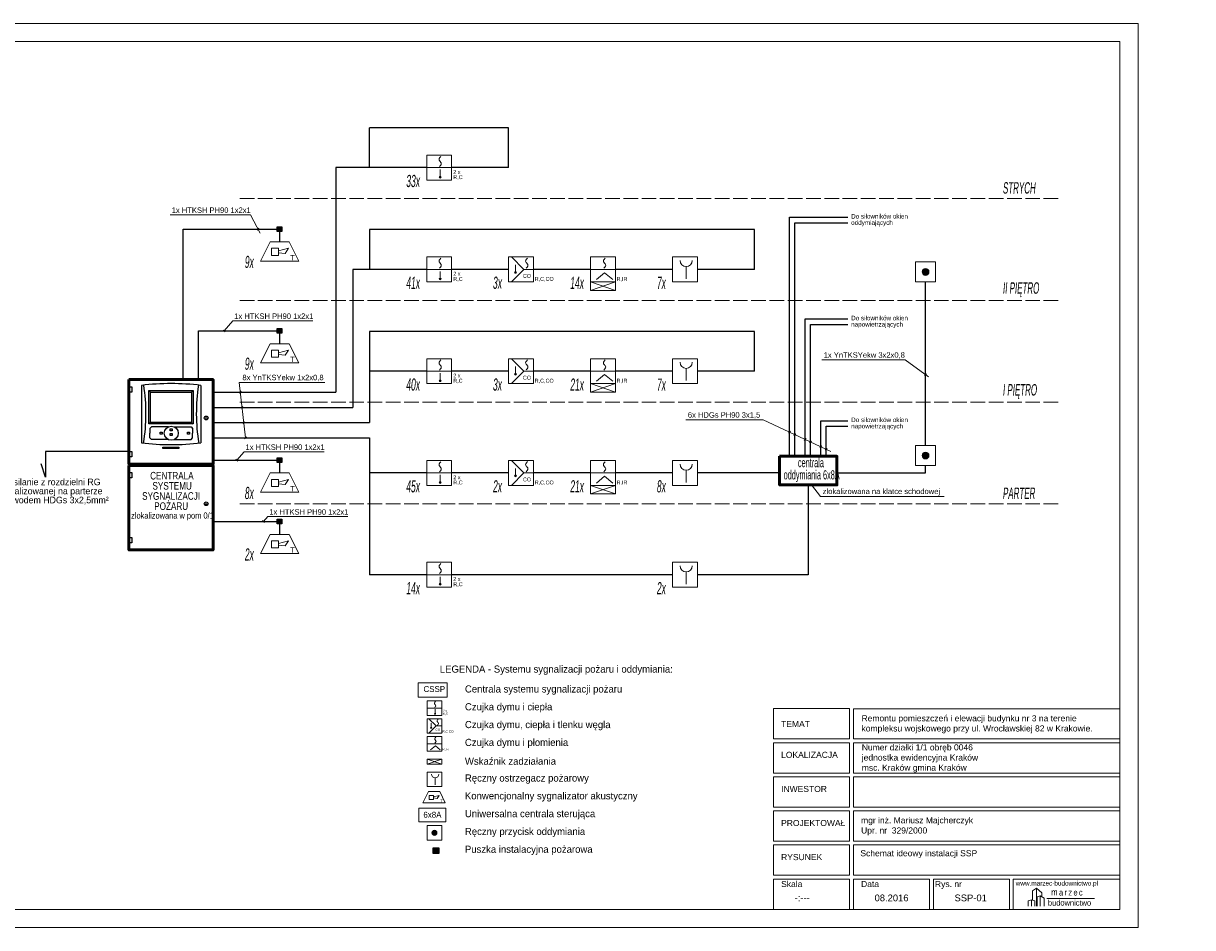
# Model space of a CAD drawing. Header units: centimetres. Extents: x 74437 to 92332, y -37016 to -3432.
# Tile 16 of 68: x 82320 to 86160, y -37016 to -34046. Entities that reach past the tile are written whole.
import ezdxf

# ---------------------------------------------------------------- set-up
doc = ezdxf.new("R2010")
doc.units = ezdxf.units.CM
doc.header["$LTSCALE"] = 0.02
doc.linetypes.add('ACAD_ISO02W100', pattern=[15, 12, -3])
doc.layers.get('0').update_dxf_attribs({"color": 8, "lineweight": 13})
for name, color, linetype, lineweight in [('_pk_tabelka', 7, 'Continuous', 15), ('ei30', 8, 'Continuous', 13), ('linia', 7, 'Continuous', 5), ('Linia SSP', 7, 'Continuous', 35), ('OPISY', 8, 'Continuous', 13), ('SOD_UCS', 7, 'Continuous', 9), ('SSP', 7, 'Continuous', 25), ('SSP_Centrala', 7, 'Continuous', 25), ('SSP_PO-6x', 7, 'Continuous', 25), ('SSP_SAW-6101', 7, 'Continuous', 25), ('SSP_WZ-31', 7, 'Continuous', 25)]:
    doc.layers.add(name, color=color, linetype=linetype, lineweight=lineweight)
doc.layers.add('AAT_SSP', color=1, linetype='Continuous')
doc.layers.add('okablowanie', color=7, linetype='Continuous')
doc.styles.add('1-100', font='arial.ttf', dxfattribs={"width": 0.5, "oblique": 5, "height": 20})
doc.styles.add('ARCH. STANDARD', font='arial.ttf')
doc.styles.get("Standard").update_dxf_attribs({"font": 'arial.ttf', "height": 12})
doc.styles.add('Tomasz_W legenda', font='TCM_____.TTF')

# ---------------------------------------------------------------- blocks, each defined once
blk = doc.blocks.new('A$C2559252F')
at = {"lineweight": 9}
for p, q in [((-20.01, 3.95), (-18.01, 5.47)), ((-20.01, -0.88), (-20.01, 3.95)), ((-18.01, 5.47), (-15.17, 2.98)), ((-18.01, 5.47), (-18.01, -4.14)), ((-17.65, 0.81), (-16.1, 1.39)), ((-17.65, -4.14), (-17.65, 0.81)), ((-16.1, 1.39), (-13.97, 0.07)), ((-16.1, 1.39), (-16.1, -4.14)), ((-15.17, 2.98), (-15.17, 0.81)), ((-13.97, 0.07), (-13.97, -4.14)), ((-12.57, 0), (12.57, 0)), ((-20.67, -0.7), (-20.67, -4.14))]:
    blk.add_line(p, q, dxfattribs=at)
blk.add_lwpolyline([(-22.28, -4.14), (-22.28, -1.29), (-20.67, -0.7), (-18.79, -1.2), (-18.79, -4.14)], dxfattribs=at)
at = {"lineweight": 9, "attachment_point": 1}
for s, insert, char_height, width in [('{\\fTechnic|b0|i0|c2|p2;\\H1.1667x;m\\H0.57141x; \\H1.6001x;a\\H0.62496x; \\H1.6001x;r\\H0.62496x; \\H1.6001x;z\\H0.62496x; \\H1.6001x;e\\H0.62496x; \\H1.6001x;c}', (-10.22, 5.04), 3, 25.2165), ('{\\fTechnic|b0|i0|c2|p2;\\H0.25x;budownictwo}', (-11.99, -0.78), 12, 32.0979)]:
    blk.add_mtext(s, dxfattribs=dict(at, insert=insert, char_height=char_height, width=width))
blk = doc.blocks.new('WZ-31')
at = {"layer": 'Linia SSP', "lineweight": 5}
for p, q in [((0, 0), (12.8, 4.36)), ((0, 4.36), (12.8, 0))]:
    blk.add_line(p, q, dxfattribs=at)
blk.add_lwpolyline([(0, 0), (0, 4.36), (12.8, 4.36), (12.8, 0)], close=True, dxfattribs=at)
blk = doc.blocks.new('AWOZ_P')
at = {"layer": 'SSP'}
blk.add_hatch(color=256, dxfattribs=at).paths.add_polyline_path([(379.9, 273.4), (379.9, 279.6), (386.1, 279.6), (386.1, 273.4)])
blk.add_lwpolyline([(379.9, 273.4), (379.9, 279.6), (386.1, 279.6), (386.1, 273.4)], close=True, dxfattribs=at)
blk = doc.blocks.new('SAW-6101')
at = {"layer": 'Linia SSP', "lineweight": 5}
for p, q in [((0, 0), (6.4, 12.8)), ((6.4, 12.8), (19.2, 12.8)), ((7.31, 8.53), (12.12, 8.53)), ((7.31, 3.72), (7.31, 8.53)), ((12.12, 6.73), (18.68, 8.53)), ((12.12, 8.53), (12.12, 3.72)), ((18.68, 8.53), (16.44, 5.08)), ((25.6, 0), (19.2, 12.8)), ((25.6, 0), (0, 0)), ((12.12, 3.72), (7.31, 3.72)), ((16.44, 5.08), (12.12, 5.53))]:
    blk.add_line(p, q, dxfattribs=at)
blk.add_text('T', height=3.5, rotation=360, dxfattribs=at).set_placement((19.94, 0.52))
blk = doc.blocks.new('POLON6000')
at = {"layer": 'Linia SSP', "lineweight": 5}
blk.add_lwpolyline([(0, 12.8), (0, 0), (25.6, 0), (25.6, 12.8)], close=True, dxfattribs=at)
blk = doc.blocks.new('UCS6000')
at = {"layer": 'Linia SSP', "lineweight": 5}
blk.add_lwpolyline([(-25.6, 12.8), (-25.6, 0), (0, 0), (0, 12.8)], close=True, dxfattribs=at)
blk = doc.blocks.new('PO-xx')
at = {"layer": 'Linia SSP', "lineweight": 5}
h = blk.add_hatch(color=256, dxfattribs=at)
h.set_gradient(color1=(255, 255, 255))
edge = h.paths.add_edge_path()
edge.add_arc((6.4, 6.4), 2.21, 0, 360)
blk.add_lwpolyline([(0, 12.8), (12.8, 12.8), (12.8, 0), (0, 0)], close=True, dxfattribs=at)
blk.add_circle((6.4, 6.4), 2.21, dxfattribs=at)

msp = doc.modelspace()

# ---------------------------------------------------------------- hatches: boundary and pattern name
at = {"layer": 'Linia SSP', "lineweight": 5}
for points in [[(83692.2, -34550.9, 1), (83686.2, -34550.9, 1)], [(83939.4, -34863.6, 1), (83933.4, -34863.6, 1)], [(83692.2, -34885.2, 1), (83686.2, -34885.2, 1)], [(83939.4, -35197.9, 1), (83933.4, -35197.9, 1)], [(83692.2, -35219.4, 1), (83686.2, -35219.4, 1)], [(83692.2, -35553.7, 1), (83686.2, -35553.7, 1)], [(83939.4, -35532.2, 1), (83933.4, -35532.2, 1)], [(83692.2, -35888, 1), (83686.2, -35888, 1)], [(83674.2, -36313.2, 1), (83670.7, -36313.2, 1)], [(83661.4, -36359.1, 1), (83657.9, -36359.1, 1)]]:
    msp.add_hatch(color=256, dxfattribs=at).paths.add_polyline_path(points)
h = msp.add_hatch(color=256, dxfattribs=at)
h.dxf.hatch_style = 1
edge = h.paths.add_edge_path()
edge.add_arc((85283.1, -34862), 11.3, 0, 360)
h = msp.add_hatch(color=256, dxfattribs=at)
h.dxf.hatch_style = 1
edge = h.paths.add_edge_path()
edge.add_arc((85283.1, -35465), 11.3, 0, 360)

# ---------------------------------------------------------------- linework, layer by layer
at = {"layer": '_pk_tabelka', "color": 7, "ltscale": 3}
for p, q in [((85981.3, -34045.7), (81781.3, -34045.7)), ((85981.3, -34045.7), (85981.3, -37015.7)), ((85921.3, -34105.7), (82031.3, -34105.7)), ((85921.3, -34105.7), (85921.3, -36955.7)), ((85921.3, -36955.7), (82031.3, -36955.7)), ((85981.3, -37015.7), (81781.3, -37015.7))]:
    msp.add_line(p, q, dxfattribs=at)
for points in [[(84783.8, -36395.5), (85033.8, -36395.5), (85033.8, -36296.1), (84783.8, -36296.1)], [(85046.3, -36396), (85921.3, -36396), (85921.3, -36296.6), (85046.3, -36296.6)], [(84783.8, -36508), (85033.8, -36508), (85033.8, -36408.5), (84783.8, -36408.5)], [(85046.3, -36508), (85921.3, -36508), (85921.3, -36408.5), (85046.3, -36408.5)], [(84783.8, -36619.9), (85033.8, -36619.9), (85033.8, -36520.5), (84783.8, -36520.5)], [(85046.3, -36619.9), (85921.3, -36619.9), (85921.3, -36520.5), (85046.3, -36520.5)], [(84783.8, -36731.8), (85033.8, -36731.8), (85033.8, -36632.4), (84783.8, -36632.4)], [(85046.3, -36731.8), (85921.3, -36731.8), (85921.3, -36632.4), (85046.3, -36632.4)], [(84783.8, -36843.7), (85033.8, -36843.7), (85033.8, -36744.3), (84783.8, -36744.3)], [(85046.3, -36843.7), (85921.3, -36843.7), (85921.3, -36744.3), (85046.3, -36744.3)], [(84783.8, -36955.7), (85033.8, -36955.7), (85033.8, -36856.2), (84783.8, -36856.2)], [(85046.3, -36955.7), (85296.3, -36955.7), (85296.3, -36856.2), (85046.3, -36856.2)], [(85308.8, -36955.7), (85558.8, -36955.7), (85558.8, -36856.2), (85308.8, -36856.2)], [(85571.3, -36955.7), (85921.3, -36955.7), (85921.3, -36856.2), (85571.3, -36856.2)]]:
    msp.add_lwpolyline(points, close=True, dxfattribs=at)
at = {"layer": 'AAT_SSP', "color": 0}
for p, q in [((82708.3, -35234.7), (82708.3, -35423.4)), ((82903.2, -35234.7), (82903.2, -35423.4)), ((82732.8, -35251.4), (82877.5, -35251.4)), ((82732.8, -35361.2), (82732.8, -35251.4)), ((82737.8, -35256.5), (82732.8, -35251.4)), ((82737.8, -35256.5), (82872.4, -35256.5)), ((82737.8, -35356.2), (82737.8, -35256.5)), ((82877.5, -35251.4), (82872.4, -35256.5)), ((82872.4, -35256.5), (82872.4, -35356.2)), ((82877.5, -35251.4), (82877.5, -35361.2)), ((82877.5, -35361.2), (82732.8, -35361.2)), ((82872.4, -35356.2), (82737.8, -35356.2)), ((82872.4, -35356.2), (82877.5, -35361.2)), ((82917.8, -35341.7), (82924.1, -35341.7)), ((82917.8, -35623.5), (82924.1, -35623.5))]:
    msp.add_line(p, q, dxfattribs=at)
at = {"layer": 'AAT_SSP'}
msp.add_line((82737.8, -35356.2), (82732.8, -35361.2), dxfattribs=at)
at = {"layer": 'AAT_SSP', "color": 0, "lineweight": 50}
for points in [[(82666.8, -35215.6), (82943.3, -35215.6), (82943.3, -35493.1), (82666.8, -35493.1)], [(84803.6, -35467.3), (84803.6, -35561.6), (84992.3, -35561.6), (84992.3, -35467.3)], [(82666.8, -35497.4), (82943.3, -35497.4), (82943.3, -35774.9), (82666.8, -35774.9)]]:
    msp.add_lwpolyline(points, close=True, dxfattribs=at)
at = {"layer": 'AAT_SSP', "color": 0}
for points in [[(82666.8, -35239.3), (82677, -35239.3), (82677, -35256.6), (82666.8, -35256.6)], [(82769.3, -35388.4), (82775.7, -35388.4), (82775.7, -35394.7), (82769.3, -35394.7)], [(82802.6, -35377.9), (82809, -35377.9), (82809, -35384.2), (82802.6, -35384.2)], [(82802.6, -35393.1), (82809, -35393.1), (82809, -35399.5), (82802.6, -35399.5)], [(82859.4, -35388.4), (82865.8, -35388.4), (82865.8, -35394.7), (82859.4, -35394.7)], [(82778.5, -35438.1), (82831.2, -35438.1), (82831.2, -35441.7), (82778.5, -35441.7)], [(82666.8, -35452.2), (82677, -35452.2), (82677, -35469.5), (82666.8, -35469.5)], [(82666.8, -35521.1), (82677, -35521.1), (82677, -35538.4), (82666.8, -35538.4)], [(82666.8, -35734), (82677, -35734), (82677, -35751.3), (82666.8, -35751.3)]]:
    msp.add_lwpolyline(points, close=True, dxfattribs=at)
for points in [[(82796.9, -35370.7), (82741, -35370.7), (82736.2, -35376.3), (82736.2, -35391.8)], [(82796.9, -35412.8), (82741, -35412.8), (82736.2, -35407.3), (82736.2, -35391.8)], [(82815.7, -35370.7), (82871.5, -35370.7), (82876.3, -35376.3), (82876.3, -35391.8)], [(82815.7, -35412.8), (82871.5, -35412.8), (82876.3, -35407.3), (82876.3, -35391.8)]]:
    msp.add_lwpolyline(points, dxfattribs=at)
for centre, radius in [((82920.8, -35341.7), 6.13), ((82806.3, -35391.8), 23), ((82920.8, -35623.5), 6.13)]:
    msp.add_circle(centre, radius, dxfattribs=at)
for centre, radius, start, end in [((82805.7, -36019.4), 790.7, 82.9214, 97.0786), ((82121.4, -35326.5), 601.7, 350.6503, 8.8574), ((83490.1, -35326.5), 601.7, 171.1426, 189.3497), ((82805.7, -34638.7), 790.7, 262.9214, 277.0786)]:
    msp.add_arc(centre, radius, start, end, dxfattribs=at)
at = {"layer": 'linia', "linetype": 'ACAD_ISO02W100', "lineweight": 15, "ltscale": 200}
for p, q in [((83030.9, -34621.2), (85725.1, -34621.2)), ((83030.9, -34955.5), (85725.1, -34955.5)), ((83030.9, -35289.7), (85725.1, -35289.7)), ((83030.9, -35624), (85725.1, -35624))]:
    msp.add_line(p, q, dxfattribs=at)
at = {"layer": 'linia'}
for p, q in [((83065.8, -34674.1), (82802.8, -34674.1)), ((83065.8, -34674.1), (83098.2, -34735.1)), ((83087.8, -34724.6), (83094.2, -34718.6)), ((82982.6, -35058.8), (82976.2, -35052.8)), ((83008.2, -35022.2), (82979.4, -35055.8)), ((83271.2, -35022.2), (83008.2, -35022.2)), ((85216.3, -35151.3), (84942.8, -35151.3)), ((85216.3, -35151.3), (85292.7, -35206.4)), ((85279.9, -35202.5), (85286.3, -35196.5)), ((83050.3, -35406.9), (83028.7, -35225.2)), ((83310.8, -35225.2), (83028.7, -35225.2)), ((83029.3, -35259.9), (83035.7, -35253.9)), ((83035.2, -35309.9), (83041.6, -35303.9)), ((83041.2, -35359.9), (83047.6, -35353.9)), ((84749.4, -35348.1), (84495.8, -35348.1)), ((84749.4, -35348.1), (84972.3, -35451.6)), ((84832.7, -35391.3), (84839.1, -35385.3)), ((84851, -35399.8), (84857.4, -35393.8)), ((83047.1, -35409.9), (83053.5, -35403.9)), ((84884.2, -35415.2), (84890.6, -35409.2)), ((84902.5, -35423.7), (84908.9, -35417.7)), ((84935.7, -35439.1), (84942.1, -35433.1)), ((83024.3, -35483.5), (83017.9, -35477.5)), ((83045.2, -35452.4), (83021.1, -35480.5)), ((83308.3, -35452.4), (83045.2, -35452.4)), ((84954, -35447.6), (84960.4, -35441.6)), ((84938.5, -35600.1), (84908.7, -35561.6)), ((85344.1, -35600.1), (84938.5, -35600.1)), ((83123.3, -35665.2), (83108.9, -35682)), ((83386.3, -35665.2), (83123.3, -35665.2)), ((83112.1, -35685), (83105.7, -35679))]:
    msp.add_line(p, q, dxfattribs=at)
at = {"layer": 'Linia SSP', "linetype": 'Continuous', "lineweight": 5}
for p, q in [((83685.4, -34492.3), (83686.1, -34489.6)), ((83686.1, -34495.1), (83685.4, -34492.3)), ((83686.1, -34489.6), (83688.1, -34486.5)), ((83687.6, -34497.3), (83686.1, -34495.1)), ((83690.2, -34512.1), (83686.9, -34515.8)), ((83688.1, -34498.1), (83687.6, -34497.3)), ((83688.1, -34486.5), (83691.4, -34482.8)), ((83689.1, -34499.3), (83688.1, -34498.1)), ((83689.1, -34499.3), (83690.2, -34500.5)), ((83690.2, -34500.5), (83690.7, -34501.3)), ((83692.2, -34509), (83690.2, -34512.1)), ((83690.7, -34501.3), (83692.2, -34503.6)), ((83692.2, -34503.6), (83692.9, -34506.3)), ((83692.9, -34506.3), (83692.2, -34509)), ((83685.4, -34826.6), (83686.1, -34823.9)), ((83686.1, -34823.9), (83688.1, -34820.8)), ((83688.1, -34820.8), (83691.4, -34817.1)), ((83969.8, -34826.2), (83970.5, -34823.4)), ((83970.5, -34823.4), (83972.5, -34820.4)), ((83972.5, -34820.4), (83975.8, -34816.6)), ((84225.3, -34826.5), (84226, -34823.7)), ((84226, -34823.7), (84228, -34820.7)), ((84228, -34820.7), (84231.3, -34816.9)), ((83686.1, -34829.3), (83685.4, -34826.6)), ((83687.6, -34831.6), (83686.1, -34829.3)), ((83690.2, -34846.4), (83686.9, -34850.1)), ((83688.1, -34832.4), (83687.6, -34831.6)), ((83689.1, -34833.6), (83688.1, -34832.4)), ((83689.1, -34833.6), (83690.2, -34834.8)), ((83690.2, -34834.8), (83690.7, -34835.5)), ((83692.2, -34843.3), (83690.2, -34846.4)), ((83690.7, -34835.5), (83692.2, -34837.8)), ((83692.2, -34837.8), (83692.9, -34840.6)), ((83692.9, -34840.6), (83692.2, -34843.3)), ((83970.5, -34828.9), (83969.8, -34826.2)), ((83972, -34831.2), (83970.5, -34828.9)), ((83974.6, -34845.9), (83971.3, -34849.7)), ((83972.5, -34832), (83972, -34831.2)), ((83973.6, -34833.1), (83972.5, -34832)), ((83973.6, -34833.1), (83974.6, -34834.3)), ((83974.6, -34834.3), (83975.1, -34835.1)), ((83976.6, -34842.9), (83974.6, -34845.9)), ((83975.1, -34835.1), (83976.6, -34837.4)), ((83976.6, -34837.4), (83977.3, -34840.1)), ((83977.3, -34840.1), (83976.6, -34842.9)), ((84226, -34829.2), (84225.3, -34826.5)), ((84227.5, -34831.5), (84226, -34829.2)), ((84230.1, -34846.2), (84226.8, -34850)), ((84228, -34832.3), (84227.5, -34831.5)), ((84229, -34833.5), (84228, -34832.3)), ((84229, -34833.5), (84230.1, -34834.6)), ((84230.1, -34834.6), (84230.6, -34835.4)), ((84232.1, -34843.2), (84230.1, -34846.2)), ((84230.6, -34835.4), (84232.1, -34837.7)), ((84232.1, -34837.7), (84232.8, -34840.4)), ((84232.8, -34840.4), (84232.1, -34843.2)), ((83685.4, -35160.8), (83686.1, -35158.1)), ((83686.1, -35163.6), (83685.4, -35160.8)), ((83686.1, -35158.1), (83688.1, -35155.1)), ((83687.6, -35165.9), (83686.1, -35163.6)), ((83688.1, -35166.6), (83687.6, -35165.9)), ((83688.1, -35155.1), (83691.4, -35151.3)), ((83689.1, -35167.8), (83688.1, -35166.6)), ((83689.1, -35167.8), (83690.2, -35169)), ((83690.2, -35169), (83690.7, -35169.8)), ((83690.7, -35169.8), (83692.2, -35172.1)), ((83969.8, -35160.4), (83970.5, -35157.7)), ((83970.5, -35163.1), (83969.8, -35160.4)), ((83970.5, -35157.7), (83972.5, -35154.6)), ((83972, -35165.4), (83970.5, -35163.1)), ((83972.5, -35166.2), (83972, -35165.4)), ((83972.5, -35154.6), (83975.8, -35150.9)), ((83973.6, -35167.4), (83972.5, -35166.2)), ((83973.6, -35167.4), (83974.6, -35168.6)), ((83974.6, -35168.6), (83975.1, -35169.4)), ((83975.1, -35169.4), (83976.6, -35171.7)), ((84225.3, -35160.7), (84226, -35158)), ((84226, -35163.5), (84225.3, -35160.7)), ((84226, -35158), (84228, -35154.9)), ((84227.5, -35165.7), (84226, -35163.5)), ((84228, -35166.5), (84227.5, -35165.7)), ((84228, -35154.9), (84231.3, -35151.2)), ((84229, -35167.7), (84228, -35166.5)), ((84229, -35167.7), (84230.1, -35168.9)), ((84230.1, -35168.9), (84230.6, -35169.7)), ((84230.6, -35169.7), (84232.1, -35172)), ((83690.2, -35180.6), (83686.9, -35184.4)), ((83692.2, -35177.6), (83690.2, -35180.6)), ((83692.2, -35172.1), (83692.9, -35174.8)), ((83692.9, -35174.8), (83692.2, -35177.6)), ((83974.6, -35180.2), (83971.3, -35183.9)), ((83976.6, -35177.1), (83974.6, -35180.2)), ((83976.6, -35171.7), (83977.3, -35174.4)), ((83977.3, -35174.4), (83976.6, -35177.1)), ((84230.1, -35180.5), (84226.8, -35184.2)), ((84232.1, -35177.4), (84230.1, -35180.5)), ((84232.1, -35172), (84232.8, -35174.7)), ((84232.8, -35174.7), (84232.1, -35177.4)), ((83685.4, -35495.1), (83686.1, -35492.4)), ((83686.1, -35497.8), (83685.4, -35495.1)), ((83686.1, -35492.4), (83688.1, -35489.3)), ((83687.6, -35500.1), (83686.1, -35497.8)), ((83690.2, -35514.9), (83686.9, -35518.6)), ((83688.1, -35500.9), (83687.6, -35500.1)), ((83688.1, -35489.3), (83691.4, -35485.6)), ((83689.1, -35502.1), (83688.1, -35500.9)), ((83689.1, -35502.1), (83690.2, -35503.3)), ((83690.2, -35503.3), (83690.7, -35504.1)), ((83692.2, -35511.8), (83690.2, -35514.9)), ((83690.7, -35504.1), (83692.2, -35506.4)), ((83692.2, -35506.4), (83692.9, -35509.1)), ((83692.9, -35509.1), (83692.2, -35511.8)), ((83969.8, -35494.7), (83970.5, -35491.9)), ((83970.5, -35497.4), (83969.8, -35494.7)), ((83970.5, -35491.9), (83972.5, -35488.9)), ((83972, -35499.7), (83970.5, -35497.4)), ((83974.6, -35514.4), (83971.3, -35518.2)), ((83972.5, -35500.5), (83972, -35499.7)), ((83972.5, -35488.9), (83975.8, -35485.1)), ((83973.6, -35501.7), (83972.5, -35500.5)), ((83973.6, -35501.7), (83974.6, -35502.9)), ((83974.6, -35502.9), (83975.1, -35503.6)), ((83976.6, -35511.4), (83974.6, -35514.4)), ((83975.1, -35503.6), (83976.6, -35505.9)), ((83976.6, -35505.9), (83977.3, -35508.6)), ((83977.3, -35508.6), (83976.6, -35511.4)), ((84225.3, -35495), (84226, -35492.3)), ((84226, -35497.7), (84225.3, -35495)), ((84226, -35492.3), (84228, -35489.2)), ((84227.5, -35500), (84226, -35497.7)), ((84230.1, -35514.8), (84226.8, -35518.5)), ((84228, -35500.8), (84227.5, -35500)), ((84228, -35489.2), (84231.3, -35485.5)), ((84229, -35502), (84228, -35500.8)), ((84229, -35502), (84230.1, -35503.2)), ((84230.1, -35503.2), (84230.6, -35504)), ((84232.1, -35511.7), (84230.1, -35514.8)), ((84230.6, -35504), (84232.1, -35506.2)), ((84232.1, -35506.2), (84232.8, -35509)), ((84232.8, -35509), (84232.1, -35511.7)), ((83686.1, -35826.6), (83688.1, -35823.6)), ((83688.1, -35823.6), (83691.4, -35819.8)), ((83685.4, -35829.4), (83686.1, -35826.6)), ((83686.1, -35832.1), (83685.4, -35829.4)), ((83687.6, -35834.4), (83686.1, -35832.1)), ((83690.2, -35849.1), (83686.9, -35852.9)), ((83688.1, -35835.2), (83687.6, -35834.4)), ((83689.1, -35836.4), (83688.1, -35835.2)), ((83689.1, -35836.4), (83690.2, -35837.5)), ((83690.2, -35837.5), (83690.7, -35838.3)), ((83692.2, -35846.1), (83690.2, -35849.1)), ((83690.7, -35838.3), (83692.2, -35840.6)), ((83692.2, -35840.6), (83692.9, -35843.3)), ((83692.9, -35843.3), (83692.2, -35846.1)), ((83670.3, -36278.9), (83670.7, -36277.3)), ((83670.7, -36280.5), (83670.3, -36278.9)), ((83670.7, -36277.3), (83671.8, -36275.5)), ((83671.5, -36281.8), (83670.7, -36280.5)), ((83671.8, -36282.3), (83671.5, -36281.8)), ((83671.8, -36275.5), (83673.8, -36273.3)), ((83672.5, -36283), (83671.8, -36282.3)), ((83672.5, -36283), (83673.1, -36283.7)), ((83673.1, -36283.7), (83673.4, -36284.1)), ((83673.4, -36284.1), (83674.3, -36285.5)), ((83673.1, -36290.5), (83671.1, -36292.6)), ((83674.3, -36288.7), (83673.1, -36290.5)), ((83674.3, -36285.5), (83674.6, -36287.1)), ((83674.6, -36287.1), (83674.3, -36288.7)), ((83679.2, -36337.1), (83679.6, -36335.5)), ((83679.6, -36338.7), (83679.2, -36337.1)), ((83679.6, -36335.5), (83680.8, -36333.7)), ((83680.5, -36340.1), (83679.6, -36338.7)), ((83682, -36348.7), (83680.1, -36350.9)), ((83680.8, -36340.5), (83680.5, -36340.1)), ((83680.8, -36333.7), (83682.7, -36331.6)), ((83681.4, -36341.2), (83680.8, -36340.5)), ((83681.4, -36341.2), (83682, -36341.9)), ((83682, -36341.9), (83682.3, -36342.4)), ((83683.2, -36346.9), (83682, -36348.7)), ((83682.3, -36342.4), (83683.2, -36343.7)), ((83683.2, -36343.7), (83683.6, -36345.3)), ((83683.6, -36345.3), (83683.2, -36346.9)), ((83671.2, -36395.8), (83671.6, -36394.2)), ((83671.6, -36397.4), (83671.2, -36395.8)), ((83671.6, -36394.2), (83672.8, -36392.4)), ((83672.5, -36398.8), (83671.6, -36397.4)), ((83672.8, -36399.2), (83672.5, -36398.8)), ((83672.8, -36392.4), (83674.7, -36390.2)), ((83673.4, -36399.9), (83672.8, -36399.2)), ((83674, -36407.4), (83672.1, -36409.6)), ((83673.4, -36399.9), (83674, -36400.6)), ((83674, -36400.6), (83674.3, -36401.1)), ((83675.2, -36405.6), (83674, -36407.4)), ((83674.3, -36401.1), (83675.2, -36402.4)), ((83675.2, -36402.4), (83675.6, -36404)), ((83675.6, -36404), (83675.2, -36405.6))]:
    msp.add_line(p, q, dxfattribs=at)
at = {"layer": 'Linia SSP', "lineweight": 5}
for p, q in [((83644.9, -34519.5), (83726.5, -34519.5)), ((83689.2, -34526.1), (83689.2, -34550.9)), ((83964.4, -34853.8), (83923.6, -34813)), ((83644.9, -34853.8), (83726.5, -34853.8)), ((83689.2, -34860.4), (83689.2, -34885.2)), ((83964.4, -34853.8), (83923.6, -34894.6)), ((83936.4, -34838.9), (83936.4, -34863.6)), ((83964.4, -34853.8), (83995.7, -34853.8)), ((84183.2, -34853.8), (84264.8, -34853.8)), ((84496.9, -34844.6), (84496.9, -34884.6)), ((84229.1, -34864.6), (84202, -34887)), ((84256.2, -34887), (84229.1, -34864.6)), ((83964.4, -35188.1), (83923.6, -35147.2)), ((83644.9, -35188.1), (83726.5, -35188.1)), ((83689.2, -35194.6), (83689.2, -35219.4)), ((83964.4, -35188.1), (83923.6, -35228.9)), ((83936.4, -35173.1), (83936.4, -35197.9)), ((83964.4, -35188.1), (83995.7, -35188.1)), ((84183.2, -35188.1), (84264.8, -35188.1)), ((84229.1, -35198.9), (84202, -35221.3)), ((84256.2, -35221.3), (84229.1, -35198.9)), ((84496.9, -35178.9), (84496.9, -35218.9)), ((83964.4, -35522.3), (83923.6, -35481.5)), ((83936.4, -35507.4), (83936.4, -35532.2)), ((84496.9, -35513.2), (84496.9, -35553.2)), ((83644.9, -35522.3), (83726.5, -35522.3)), ((83689.2, -35528.9), (83689.2, -35553.7)), ((83964.4, -35522.3), (83923.6, -35563.2)), ((83964.4, -35522.3), (83995.7, -35522.3)), ((84183.2, -35522.3), (84264.8, -35522.3)), ((84229.1, -35533.2), (84202, -35555.5)), ((84256.2, -35555.5), (84229.1, -35533.2)), ((83644.9, -35856.6), (83726.5, -35856.6)), ((84496.9, -35847.4), (84496.9, -35887.4)), ((83689.2, -35863.2), (83689.2, -35888)), ((83646.6, -36294.8), (83694.3, -36294.8)), ((83672.5, -36298.7), (83672.5, -36313.2)), ((83676, -36353.3), (83652.2, -36329.4)), ((83676, -36353.3), (83652.2, -36377.2)), ((83659.7, -36344.6), (83659.7, -36359.1)), ((83676, -36353.3), (83694.3, -36353.3)), ((83646.6, -36411.8), (83694.3, -36411.8)), ((83673.4, -36418.1), (83657.6, -36431.2)), ((83689.3, -36431.2), (83673.4, -36418.1)), ((83672.7, -36523.4), (83672.7, -36546.8))]:
    msp.add_line(p, q, dxfattribs=at)
for points in [[(83644.9, -34478.7), (83726.5, -34478.7), (83726.5, -34560.4), (83644.9, -34560.4)], [(83644.9, -34813), (83726.5, -34813), (83726.5, -34894.6), (83644.9, -34894.6)], [(83914, -34813), (83995.7, -34813), (83995.7, -34894.6), (83914, -34894.6)], [(84183.2, -34813), (84264.8, -34813), (84264.8, -34894.6), (84183.2, -34894.6)], [(84452.3, -34813), (84534, -34813), (84534, -34894.6), (84452.3, -34894.6)], [(85250.5, -34829.3), (85315.8, -34829.3), (85315.8, -34894.6), (85250.5, -34894.6)], [(83644.9, -35147.2), (83726.5, -35147.2), (83726.5, -35228.9), (83644.9, -35228.9)], [(83914, -35147.2), (83995.7, -35147.2), (83995.7, -35228.9), (83914, -35228.9)], [(84183.2, -35147.2), (84264.8, -35147.2), (84264.8, -35228.9), (84183.2, -35228.9)], [(84452.3, -35147.2), (84534, -35147.2), (84534, -35228.9), (84452.3, -35228.9)], [(85250.5, -35432.4), (85315.8, -35432.4), (85315.8, -35497.7), (85250.5, -35497.7)], [(83644.9, -35481.5), (83726.5, -35481.5), (83726.5, -35563.2), (83644.9, -35563.2)], [(83914, -35481.5), (83995.7, -35481.5), (83995.7, -35563.2), (83914, -35563.2)], [(84183.2, -35481.5), (84264.8, -35481.5), (84264.8, -35563.2), (84183.2, -35563.2)], [(84452.3, -35481.5), (84534, -35481.5), (84534, -35563.2), (84452.3, -35563.2)], [(83644.9, -35815.8), (83726.5, -35815.8), (83726.5, -35897.4), (83644.9, -35897.4)], [(84452.3, -35815.8), (84534, -35815.8), (84534, -35897.4), (84452.3, -35897.4)], [(83646.6, -36270.9), (83694.3, -36270.9), (83694.3, -36318.7), (83646.6, -36318.7)], [(83646.6, -36329.4), (83694.3, -36329.4), (83694.3, -36377.2), (83646.6, -36377.2)], [(83646.6, -36387.9), (83694.3, -36387.9), (83694.3, -36435.7), (83646.6, -36435.7)], [(83646.6, -36504.9), (83694.3, -36504.9), (83694.3, -36552.7), (83646.6, -36552.7)]]:
    msp.add_lwpolyline(points, close=True, dxfattribs=at)
for centre, radius in [((83689.2, -34550.9), 2.99), ((83936.4, -34863.6), 2.99), ((85283.1, -34862), 11.3), ((83689.2, -34885.2), 2.99), ((83936.4, -35197.9), 2.99), ((83689.2, -35219.4), 2.99), ((85283.1, -35465), 11.3), ((83689.2, -35553.7), 2.99), ((83936.4, -35532.2), 2.99), ((83689.2, -35888), 2.99), ((83672.5, -36313.2), 1.75), ((83659.7, -36359.1), 1.75)]:
    msp.add_circle(centre, radius, dxfattribs=at)
for centre, radius in [((84496.9, -34824.6), 20), ((84496.9, -35158.9), 20), ((84496.9, -35493.2), 20), ((84496.9, -35827.4), 20), ((83672.7, -36511.8), 11.7)]:
    msp.add_arc(centre, radius, 180, 0, dxfattribs=at)
at = {"layer": 'okablowanie'}
for p, q in [((83914, -34388.6), (83457.4, -34388.6)), ((83457.4, -34519.5), (83457.4, -34388.6)), ((83914, -34519.5), (83914, -34388.6)), ((83346.7, -34519.5), (83346.7, -35256.9)), ((83644.9, -34519.5), (83346.7, -34519.5)), ((83914, -34519.5), (83726.5, -34519.5)), ((84835.9, -35467.3), (84835.9, -34682.1)), ((84835.9, -34682.1), (85028.4, -34682.1)), ((84854.2, -35467.3), (84854.2, -34700.3)), ((84854.2, -34700.3), (85028.4, -34700.3)), ((82845.5, -34721.6), (83161.9, -34721.6)), ((82845.5, -35215.6), (82845.5, -34721.6)), ((83161.9, -34721.6), (83161.9, -34763.5)), ((84721.5, -34722.9), (83457.4, -34722.9)), ((83457.4, -34722.9), (83457.4, -34853.8)), ((84721.5, -34853.8), (84721.5, -34722.9)), ((83644.9, -34853.8), (83402, -34853.8)), ((83402, -34853.8), (83402, -35306.9)), ((83914, -34853.8), (83726.5, -34853.8)), ((84183.2, -34853.8), (83995.7, -34853.8)), ((84452.3, -34853.8), (84264.8, -34853.8)), ((84721.5, -34853.8), (84534, -34853.8)), ((85283.1, -35432.4), (85283.1, -34894.6)), ((84887.4, -35467.3), (84887.4, -35016.3)), ((84887.4, -35016.3), (85028.4, -35016.3)), ((82895.5, -35055.8), (83161.9, -35055.8)), ((82895.5, -35215.6), (82895.5, -35055.8)), ((83161.9, -35055.8), (83161.9, -35097.7)), ((84905.7, -35467.3), (84905.7, -35034.6)), ((84905.7, -35034.6), (85028.4, -35034.6)), ((84721.5, -35057.2), (83457.4, -35057.2)), ((83457.4, -35057.2), (83457.4, -35356.9)), ((84721.5, -35188.1), (84721.5, -35057.2)), ((83644.9, -35188.1), (83457.4, -35188.1)), ((83914, -35188.1), (83726.5, -35188.1)), ((84183.2, -35188.1), (83995.7, -35188.1)), ((84452.3, -35188.1), (84264.8, -35188.1)), ((84721.5, -35188.1), (84534, -35188.1)), ((82943.3, -35256.9), (83346.7, -35256.9)), ((82967.2, -35256.9), (83022.5, -35256.9)), ((84886.9, -35273.6), (84886.9, -35289.7)), ((82943.3, -35306.9), (83402, -35306.9)), ((82943.3, -35356.9), (83457.4, -35356.9)), ((84938.9, -35350.6), (85028.4, -35350.6)), ((84938.9, -35467.3), (84938.9, -35350.6)), ((84957.2, -35467.3), (84957.2, -35368.9)), ((84957.2, -35368.9), (85028.4, -35368.9)), ((82943.3, -35406.9), (83457.4, -35406.9)), ((83457.4, -35406.9), (83457.4, -35856.6)), ((82666.8, -35452.2), (82392.6, -35452.2)), ((82392.6, -35452.2), (82392.6, -35535.7)), ((82392.6, -35535.7), (82379.2, -35492.2)), ((82943.3, -35480.5), (83161.9, -35480.5)), ((83161.9, -35480.5), (83161.9, -35522.4)), ((85283.1, -35522.3), (85283.1, -35497.7)), ((83644.9, -35522.3), (83457.4, -35522.3)), ((83914, -35522.3), (83726.5, -35522.3)), ((84183.2, -35522.3), (83995.7, -35522.3)), ((84452.3, -35522.3), (84264.8, -35522.3)), ((84803.6, -35522.3), (84534, -35522.3)), ((84992.3, -35522.3), (85283.1, -35522.3)), ((84897.9, -35561.6), (84897.9, -35856.6)), ((82943.3, -35682), (83161.9, -35682)), ((83161.9, -35682), (83161.9, -35723.9)), ((83644.9, -35856.6), (83457.4, -35856.6)), ((84452.3, -35856.6), (83726.5, -35856.6)), ((84897.9, -35856.6), (84534, -35856.6))]:
    msp.add_line(p, q, dxfattribs=at)

# ---------------------------------------------------------------- block references
at = {"layer": '_pk_tabelka', "color": 0, "xscale": 6.25, "yscale": 6.25, "zscale": 12.5}
msp.add_blockref('A$C2559252F', (85759.8, -36919.8), dxfattribs=at)
at = {"layer": 'SOD_UCS', "color": 5, "xscale": 3.454724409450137, "yscale": 3.454724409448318, "zscale": 3.454724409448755}
msp.add_blockref('UCS6000', (83707.9, -36667.9), dxfattribs=at)
at = {"layer": 'SSP'}
for p, xscale, yscale, zscale in [((82204.4, -35412.8), 2.5, 2.5, 2.5), ((82204.4, -35747.1), 2.5, 2.5, 2.5), ((82204.4, -36171.8), 2.5, 2.5, 2.5), ((82204.4, -36373.3), 2.5, 2.5, 2.5), ((82555.2, -37571.6), 2.924999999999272, 2.924999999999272, 2.925)]:
    msp.add_blockref('AWOZ_P', p, dxfattribs=dict(at, xscale=xscale, yscale=yscale, zscale=zscale))
at = {"layer": 'SSP_Centrala', "color": 5, "xscale": 3.731102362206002, "yscale": 3.731102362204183, "zscale": 3.731102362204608}
msp.add_blockref('POLON6000', (83617.1, -36259), dxfattribs=at)
at = {"layer": 'SSP_PO-6x', "color": 5, "xscale": 3.731102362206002, "yscale": 3.731102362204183, "zscale": 3.731102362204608}
msp.add_blockref('PO-xx', (83646.6, -36728.2), dxfattribs=at)
at = {"layer": 'SSP_SAW-6101', "color": 5, "xscale": 4.90291746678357, "yscale": 4.90291746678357, "zscale": 4.90291746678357}
for p in [(83099.2, -34826.2), (83099.2, -35160.5), (83099.2, -35585.2), (83099.2, -35786.7)]:
    msp.add_blockref('SAW-6101', p, dxfattribs=at)
at = {"layer": 'SSP_SAW-6101', "xscale": 2.868206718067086, "yscale": 2.868206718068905, "zscale": 2.868206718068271}
msp.add_blockref('SAW-6101', (83632.5, -36605.7), dxfattribs=at)
at = {"layer": 'SSP_WZ-31', "color": 5}
for p, xscale, yscale, zscale in [((84183.2, -34922.5), 6.377952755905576, 6.377952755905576, 6.377952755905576), ((84183.2, -35256.7), 6.377952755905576, 6.377952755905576, 6.377952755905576), ((84183.2, -35591), 6.377952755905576, 6.377952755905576, 6.377952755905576), ((83646.6, -36478.5), 3.731102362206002, 3.731102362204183, 3.731102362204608)]:
    msp.add_blockref('WZ-31', p, dxfattribs=dict(at, xscale=xscale, yscale=yscale, zscale=zscale))

# ---------------------------------------------------------------- texts
at = {"layer": '_pk_tabelka', "color": 7, "style": 'ARCH. STANDARD'}
for s, height, p in [('TEMAT', 19.99, (84808.8, -36356.9)), ('LOKALIZACJA', 19.988, (84808.8, -36458.2)), ('INWESTOR', 19.99, (84808.8, -36570.2)), ('PROJEKTOWAŁ', 19.988, (84808.8, -36682.1)), ('RYSUNEK', 19.99, (84808.8, -36794))]:
    msp.add_text(s, height=height, dxfattribs=at).set_placement(p)
at = {"layer": '_pk_tabelka', "color": 7, "lineweight": 13, "insert": (85072.8, -36318.1), "char_height": 20, "width": 828.736, "attachment_point": 1, "style": 'ARCH. STANDARD'}
msp.add_mtext('{\\C0;Remontu pomieszczeń i elewacji budynku nr 3 na terenie kompleksu wojskowego przy ul. Wrocławskiej 82 w Krakowie.\\H1.2565x; }', dxfattribs=at)
at = {"layer": '_pk_tabelka', "color": 7, "lineweight": 13, "attachment_point": 1}
for s, insert, char_height, width in [('{\\C0;Numer działki 1/1 obręb 0046 \\Pjednostka ewidencyjna Kraków\\Pmsc. Kraków gmina Kraków}', (85073.7, -36413.6), 20, 982.933), ('\\pl373.34,t5.4,12920;{\\C0;35 Wojskowy Oddział Gospodarczy\\Pul. Krakowska 2, 30-901 Kraków}', (77367.6, -36538.8), 20, 982.933), ('mgr inż.{\\fArial|b0|i0|c238|p34; Mariusz Majcherczyk\\PUpr. nr  329/2000}', (85071.3, -36653.2), 20, 982.933), ('Schemat ideowy instalacji SSP', (85069.1, -36761.4), 20, 716.04), ('Skala', (84808.8, -36862.5), 20, 982.933), ('Data', (85071.3, -36862.5), 20, 982.933), ('Rys. nr\\P^I', (85314.1, -36862.5), 20, 982.933), ('www.marzec-budownictwo.pl', (85579.3, -36862.5), 15, 982.933)]:
    msp.add_mtext(s, dxfattribs=dict(at, insert=insert, char_height=char_height, width=width))
at = {"layer": '_pk_tabelka', "color": 7, "char_height": 22.05, "width": 15.335, "attachment_point": 1}
for s, insert in [('-:---', (84853.3, -36907)), ('08.2016', (85115.8, -36907))]:
    msp.add_mtext(s, dxfattribs=dict(at, insert=insert))
at = {"layer": '_pk_tabelka', "insert": (85378.3, -36907), "char_height": 22.05, "width": 15.335, "attachment_point": 1}
msp.add_mtext('SSP-01', dxfattribs=at)
at = {"layer": 'ei30', "char_height": 16, "width": 598.031, "attachment_point": 1}
for s, insert in [('\\pi46.424;WYKONAĆ PRZEPONĘ POZIOMĄ METODĄ INIEKCJI \\P\\pi439.44;CIŚNIENIOWEJ', (77365.6, -34824)), ('\\pi244.27;WYKONAĆ PRZEPONĘ POZIOMĄ \\P\\pi240.04;METODĄ INIEKCJI CIŚNIENIOWEJ \\P\\pi341.98;NA PODANYM ODCINKU', (77347.8, -35578.8))]:
    msp.add_mtext(s, dxfattribs=dict(at, insert=insert))
at = {"layer": 'Linia SSP', "lineweight": 5}
for s, height, p in [('2 x', 12.76, (83732.2, -34540.2)), ('R,C', 12.76, (83732.2, -34557.2)), ('2 x', 12.76, (83732.2, -34874.4)), ('R,C', 12.76, (83732.2, -34891.4)), ('CO', 12.76, (83960.8, -34881.5)), ('R,C,CO', 12.76, (83999.6, -34891.4)), ('R,IR', 12.76, (84268.4, -34891.4)), ('2 x', 12.76, (83732.2, -35208.7)), ('CO', 12.76, (83960.8, -35215.7)), ('R,C', 12.76, (83732.2, -35225.7)), ('R,C,CO', 12.76, (83999.6, -35225.7)), ('R,IR', 12.76, (84268.4, -35225.7)), ('2 x', 12.76, (83732.2, -35543)), ('R,C', 12.76, (83732.2, -35560)), ('CO', 12.76, (83960.8, -35550)), ('R,C,CO', 12.76, (83999.6, -35560)), ('R,IR', 12.76, (84268.4, -35560)), ('2 x', 12.76, (83732.2, -35877.2)), ('R,C', 12.76, (83732.2, -35894.2)), ('2 x', 7.46, (83697.7, -36306.9)), ('R,C', 7.46, (83697.7, -36316.8)), ('CO', 7.46, (83673.9, -36369.5)), ('R,C,CO', 7.46, (83696.6, -36375.3)), ('R,IR', 7.46, (83696.4, -36433.8))]:
    msp.add_text(s, height=height, dxfattribs=at).set_placement(p)
at = {"layer": 'OPISY', "color": 0, "char_height": 37.5, "width": 955.109, "attachment_point": 4, "line_spacing_factor": 0.8, "style": '1-100'}
for s, insert in [('{STRYCH}', (85536.1, -34586.3)), ('{II PIĘTRO}', (85536.1, -34920.6)), ('{I PIĘTRO}', (85536.1, -35254.9)), ('{PARTER}', (85536.1, -35589.1))]:
    msp.add_mtext(s, dxfattribs=dict(at, insert=insert))
at = {"layer": 'OPISY', "color": 0, "ltscale": 0.5, "attachment_point": 4, "line_spacing_factor": 0.825, "style": 'Tomasz_W legenda'}
for s, insert, char_height, width in [('1x HTKSH PH90 1x2x1', (82807.5, -34659.4), 18, 1682.331), ('{Do siłowników okien\\Poddymiających}', (85038.8, -34691.9), 15, 1401.943), ('1x HTKSH PH90 1x2x1', (83012.9, -35007.5), 18, 1682.331), ('{Do siłowników okien\\Pnapowietrzających}', (85038.8, -35026.1), 15, 1401.943), ('1x YnTKSYekw 3x2x0,8', (84948.6, -35136.6), 18, 1682.331), ('{8x YnTKSYekw 1x2x0,8}', (83039.8, -35210.5), 18, 1682.331), ('6x HDGs PH90 3x1,5', (84502.6, -35333.4), 18, 1682.331), ('Do siłowników okien\\Pnapowietrzających', (85038.8, -35360.4), 15, 1401.943), ('1x HTKSH PH90 1x2x1', (83050, -35437.7), 18, 1682.331), ('zlokalizowana na klatce schodowej ', (84945.3, -35585.4), 18, 1682.331), ('1x HTKSH PH90 1x2x1', (83128, -35650.5), 18, 1682.331)]:
    msp.add_mtext(s, dxfattribs=dict(at, insert=insert, char_height=char_height, width=width))
at = {"layer": 'OPISY', "ltscale": 0.5, "insert": (82124.9, -35584.8), "char_height": 21.6, "width": 593.098, "attachment_point": 4, "line_spacing_factor": 0.825, "style": 'Tomasz_W legenda'}
msp.add_mtext('\\pi132.77;{\\C0;zasilanie z rozdzielni RG \\P\\pi115;zlokalizowanej na parterze\\P\\pi103.46;przewodem HDGs 3x2,5mm²}', dxfattribs=at)
at = {"layer": 'SSP', "attachment_point": 4, "line_spacing_factor": 0.8, "style": '1-100'}
for s, insert, char_height, width in [('33x', (83576.7, -34563.6), 40, 955.109), ('  9x', (83031, -34829.4), 40, 955.109), ('14x', (84115, -34897.8), 40, 955.109), ('  7x', (84384.1, -34897.8), 40, 955.109), ('  9x', (83031, -35163.7), 40, 955.109), ('40x', (83576.7, -35232.1), 40, 955.109), ('21x', (84115, -35232.1), 40, 955.109), ('  7x', (84384.1, -35232.1), 40, 955.109), ('\\pi116.35;{\\fTw Cen MT|b0|i0|c238|p34;\\Q0;centrala \\P\\pi69.538;oddymiania\\fTw Cen MT|b0|i0|c0|p34; 6x8A}', (84747.6, -35513), 30, 305.947), ('\\pi62.595;{\\fTw Cen MT|b0|i0|c238|p34;\\Q0;\\W0.8;CENTRALA \\P\\pi70.101;SYSTEMU \\P\\pi36.132;SYGNALIZACJI \\P\\pi75.853;POŻARU\\P\\pi-0.038409;\\H0.8x;zlokalizowana w pom 0/1\\H0.9x; }', (82674.3, -35598.5), 25, 254.956), ('  2x', (83845.9, -35566.4), 40, 955.109), ('21x', (84115, -35566.4), 40, 955.109), ('  8x', (84384.1, -35566.4), 40, 955.109), ('  8x', (83031, -35588.4), 40, 955.109), ('  2x', (83031, -35789.9), 40, 955.109), ('14x', (83576.7, -35900.6), 40, 955.109), ('  2x', (84384.1, -35900.6), 40, 955.109)]:
    msp.add_mtext(s, dxfattribs=dict(at, insert=insert, char_height=char_height, width=width))
at = {"layer": 'SSP', "color": 0, "char_height": 40, "width": 955.109, "attachment_point": 4, "line_spacing_factor": 0.8, "style": '1-100'}
for s, insert in [('41x', (83576.7, -34897.8)), ('  3x', (83845.9, -34897.8)), ('  3x', (83845.9, -35232.1)), ('45x', (83576.7, -35566.4))]:
    msp.add_mtext(s, dxfattribs=dict(at, insert=insert))
at = {"layer": 'SSP', "ltscale": 0.5, "attachment_point": 4, "line_spacing_factor": 0.825, "style": 'Tomasz_W legenda'}
for s, insert, char_height, width in [('LEGENDA - Systemu sygnalizacji pożaru i oddymiania:', (83688, -36170), 23.4, 805.684), ('CSSP', (83634.4, -36232.2), 19.5, 753.892), ('Centrala systemu sygnalizacji pożaru ', (83770.5, -36235.3), 23.4, 753.892), ('Czujka dymu i ciepła ', (83770.5, -36293.8), 23.4, 753.892), ('Czujka dymu, ciepła i tlenku węgla', (83770.5, -36352.3), 23.4, 753.892), ('Czujka dymu i płomienia ', (83770.5, -36410.8), 23.4, 753.892), ('Wskaźnik zadziałania ', (83770.5, -36469.3), 23.4, 753.892), ('Ręczny ostrzegacz pożarowy ', (83770.5, -36527.8), 23.4, 753.892), ('Konwencjonalny sygnalizator akustyczny', (83770.5, -36586.3), 23.4, 753.892), ('Uniwersalna centrala sterująca ', (83770.5, -36644.8), 23.4, 753.892), ('6x8A', (83634, -36645.1), 19.5, 753.892), ('Ręczny przycisk oddymiania ', (83770.5, -36703.3), 23.4, 753.892), ('Puszka instalacyjna pożarowa ', (83770.5, -36761.8), 23.4, 753.892)]:
    msp.add_mtext(s, dxfattribs=dict(at, insert=insert, char_height=char_height, width=width))

doc.saveas('drawing.dxf')
